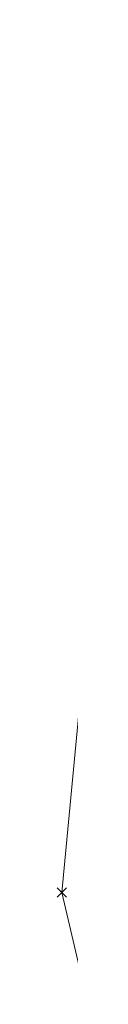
# Model space of a CAD drawing. Extents: x 1620613 to 1693141, y 557269 to 607790.
# Tile 20 of 256: x 1620883.42 to 1620884.383, y 607151.444 to 607221.563. Entities that reach past the tile are written whole.
import ezdxf

# ---------------------------------------------------------------- set-up
doc = ezdxf.new("R2010")
doc.units = 0
doc.header["$LTSCALE"] = 10
doc.header["$MEASUREMENT"] = 0
doc.linetypes.add('DGN Style 3', pattern=[10.285795, 7.346996, -2.938798])
doc.layers.add('SV_X_Random_Point (Construction)', color=7, linetype='Continuous', lineweight=0)
doc.layers.add('XS_X_Ground_Line', color=92, linetype='DGN Style 3', lineweight=13)

# ---------------------------------------------------------------- blocks, each defined once
blk = doc.blocks.new('X_61')
at = {"layer": 'SV_X_Random_Point (Construction)', "color": 7, "linetype": 'Continuous', "lineweight": 0, "transparency": 33554559}
for p, q in [((-0.0333, -0.0334), (0.0333, 0.0334)), ((-0.0333, 0.0334), (0.0333, -0.0334))]:
    blk.add_line(p, q, dxfattribs=at)

msp = doc.modelspace()

# ---------------------------------------------------------------- linework, layer by layer
at = {"layer": 'XS_X_Ground_Line'}
msp.add_polyline3d([(1620895.902, 607261.523, 1055.108), (1620889.382, 607213.696, 1053.849), (1620888.082, 607205.216, 1054.017), (1620883.753, 607159.401, 1053.486), (1620887.996, 607141.373, 1053.011)], dxfattribs=at)

# ---------------------------------------------------------------- block references
at = {"layer": 'SV_X_Random_Point (Construction)', "color": 7, "linetype": 'Continuous', "lineweight": 0, "transparency": 33554559, "xscale": 10, "yscale": 10, "zscale": 10}
msp.add_blockref('X_61', (1620883.753, 607159.401, 1053.486), dxfattribs=at)

doc.saveas('drawing.dxf')
